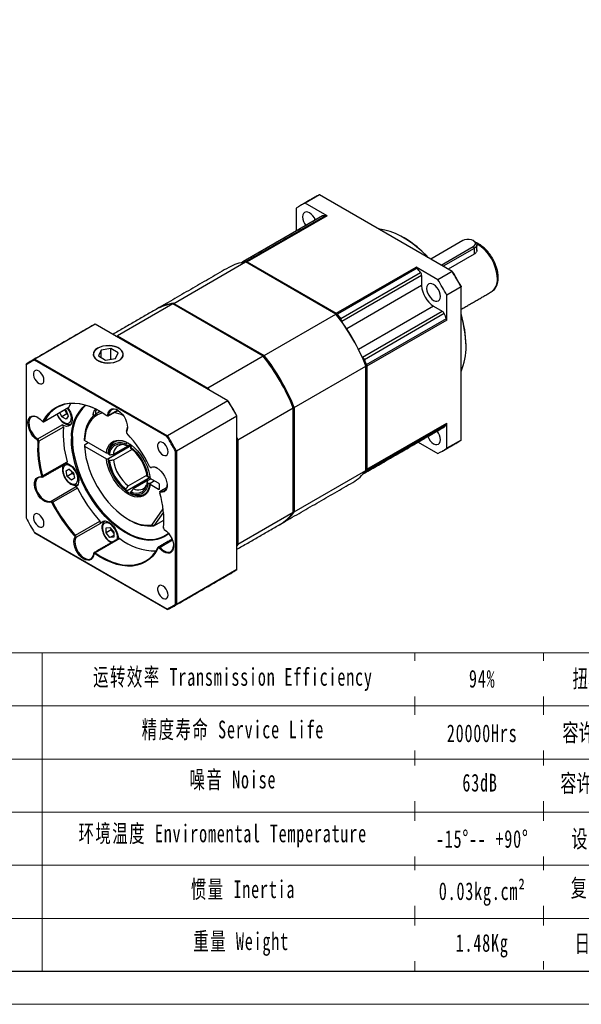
# Model space of a CAD drawing. Header units: millimetres. Extents: x -1 to 494, y 0 to 350.
# Tile 2 of 5: x 170 to 270, y 0 to 175. Entities that reach past the tile are written whole.
import ezdxf

# ---------------------------------------------------------------- set-up
doc = ezdxf.new("R2010")
doc.units = ezdxf.units.MM
doc.layers.add('1轮廓实线层', color=7, linetype='Continuous')
doc.layers.add('SLD-0', color=7, linetype='Continuous', lineweight=18)
doc.layers.add('图框_外框线', color=7, linetype='Continuous', lineweight=18)
doc.styles.add('标准', font='txt', dxfattribs={"width": 0.667})

msp = doc.modelspace()

# ---------------------------------------------------------------- linework, layer by layer
at = {"layer": '1轮廓实线层', "lineweight": 25}
for p, q in [((223.63, 144.12), (221.09, 142.66)), ((247.2, 130.52), (223.63, 144.12)), ((219.51, 141.75), (219.51, 137.71)), ((224.97, 140.42), (221.09, 142.66)), ((224.16, 140.38), (210, 132.2)), ((210.57, 132.3), (224.74, 140.48)), ((224.97, 140.42), (210.8, 132.24)), ((249.09, 136.01), (243.39, 132.71)), ((245.26, 131.63), (250.96, 134.93)), ((250.96, 134.93), (251.14, 134.62)), ((251.14, 134.62), (245.62, 131.43)), ((251.14, 133.59), (246.51, 130.91)), ((251.14, 134.62), (251.14, 133.59)), ((197.76, 124.85), (210.5, 132.21)), ((226.56, 122.94), (210.5, 132.21)), ((210.8, 132.24), (226.61, 123.11)), ((226.61, 123.11), (240.78, 131.29)), ((244.66, 129.05), (240.78, 131.29)), ((241.01, 131.08), (226.85, 122.9)), ((227.42, 122.14), (241.59, 130.32)), ((241.78, 129.78), (227.62, 121.6)), ((241.78, 129.78), (241.78, 128.01)), ((247.2, 130.52), (244.66, 129.05)), ((241.78, 128.01), (228.47, 120.32)), ((248.78, 127.78), (246.24, 126.32)), ((248.78, 100.56), (248.78, 127.78)), ((246.24, 121.84), (246.24, 126.32)), ((254.16, 126.89), (254.19, 126.91)), ((197.58, 124.75), (187.74, 119.07)), ((213.64, 115.48), (197.58, 124.75)), ((197.76, 124.85), (213.82, 115.58)), ((243.9, 124.34), (230.59, 116.66)), ((243.9, 124.34), (245.44, 123.46)), ((213.82, 115.58), (226.56, 122.94)), ((231.27, 115.28), (245.44, 123.46)), ((245.8, 123.02), (231.64, 114.84)), ((183.8, 121.13), (173.07, 114.93)), ((207.37, 107.52), (183.8, 121.13)), ((227.62, 121.6), (227.62, 121.57)), ((232.01, 113.96), (246.17, 122.14)), ((246.24, 121.84), (232.07, 113.66)), ((187.45, 119.03), (187.74, 119.07)), ((187.74, 119.07), (203.8, 109.79)), ((184.81, 116.54), (184.34, 115.52)), ((184.34, 115.52), (185.63, 114.78)), ((186.57, 116.81), (184.81, 116.54)), ((184.81, 115.25), (184.81, 116.54)), ((187.86, 116.07), (186.57, 116.81)), ((186.57, 114.93), (186.57, 116.81)), ((187.39, 115.05), (187.86, 116.07)), ((213.64, 115.48), (203.8, 109.79)), ((171.49, 113.88), (171.49, 86.74)), ((196.52, 101.19), (173.01, 114.76)), ((173.07, 114.93), (196.64, 101.33)), ((185.63, 114.78), (187.39, 115.05)), ((231.24, 115.29), (231.27, 115.28)), ((219.15, 106.34), (231.89, 113.7)), ((231.89, 95.15), (231.89, 113.7)), ((232.07, 113.66), (232.07, 95.4)), ((203.8, 109.79), (204.09, 109.42)), ((179.08, 106.39), (179.47, 107.06)), ((207.37, 107.52), (196.64, 101.33)), ((174.71, 103.87), (179.08, 106.39)), ((177.82, 104.69), (177.52, 105.47)), ((178.71, 105.21), (177.82, 104.69)), ((178.34, 105.94), (178.59, 105.79)), ((178.52, 105.7), (178.46, 105.87)), ((178.71, 105.21), (178.52, 105.7)), ((178.59, 105.79), (178.98, 104.8)), ((178.85, 105.13), (178.71, 105.21)), ((186.18, 104.97), (186, 104.98)), ((186.18, 104.97), (187.75, 105.87)), ((187.72, 105.77), (188.04, 105.68)), ((218.98, 106.24), (209.13, 100.56)), ((218.98, 87.69), (218.98, 106.24)), ((219.15, 106.34), (219.15, 87.8)), ((173.56, 100.75), (177.93, 103.27)), ((174.71, 103.87), (174.54, 103.9)), ((178.59, 104.25), (177.82, 104.69)), ((178.98, 104.8), (178.59, 104.25)), ((208.95, 104.79), (198.22, 98.59)), ((208.95, 77.57), (208.95, 104.79)), ((246.17, 103.34), (232.01, 95.17)), ((232.07, 95.4), (246.24, 103.58)), ((246.24, 99.1), (246.24, 103.58)), ((178.13, 102.87), (173.77, 100.35)), ((189.35, 102.16), (189.34, 102.02)), ((231.64, 94.72), (245.8, 102.9)), ((173.56, 100.75), (173.47, 100.6)), ((173.77, 100.35), (173.59, 100.36)), ((185.77, 98.24), (181.88, 100.48)), ((181.88, 99.71), (182.55, 100.1)), ((187.02, 98.03), (190.03, 99.77)), ((189.22, 99.82), (189.22, 99.6)), ((190.03, 99.77), (189.66, 99.55)), ((208.95, 100.99), (209.13, 100.56)), ((209.13, 100.56), (209.13, 82.01)), ((241.16, 100.2), (244.66, 98.18)), ((241.67, 100.49), (241.65, 100.48)), ((248.78, 100.56), (246.24, 99.1)), ((181.88, 99.45), (185.77, 97.21)), ((186.04, 97.21), (190.23, 99.63)), ((186.13, 98.29), (186.04, 98.24)), ((186.13, 97.26), (190.23, 99.63)), ((186.32, 97.92), (186.13, 98.03)), ((190.33, 98.91), (187.02, 97)), ((190.11, 99.08), (190.11, 99.3)), ((198.04, 71.41), (198.04, 98.55)), ((198.22, 98.59), (198.22, 71.37)), ((174.43, 94.19), (178.79, 96.71)), ((186.13, 97), (186.32, 96.89)), ((178.62, 95.08), (179.17, 95.4)), ((179.17, 95.4), (178.62, 95.08)), ((178.82, 94.11), (178.62, 95.08)), ((179.71, 94.62), (178.82, 94.11)), ((179.17, 95.4), (179.91, 94.74)), ((179.71, 94.62), (179.64, 94.98)), ((179.98, 94.38), (179.71, 94.62)), ((179.91, 94.74), (180.11, 93.76)), ((193.63, 95.74), (193.78, 95.68)), ((219.15, 87.8), (231.89, 95.15)), ((174.29, 93.94), (174.17, 94)), ((174.43, 94.19), (174.25, 94.15)), ((179.56, 93.45), (178.82, 94.11)), ((180.11, 93.76), (179.56, 93.45)), ((193.54, 93.89), (189.44, 91.52)), ((189.66, 92.43), (192.97, 94.34)), ((193.19, 93.44), (190.55, 91.91)), ((193.2, 93.95), (193.01, 94.06)), ((193.01, 93.03), (193.2, 92.92)), ((193.19, 93.44), (193.64, 93.69)), ((195.05, 92.88), (193.56, 93.74)), ((194.31, 93.3), (193.56, 92.87)), ((194.31, 93.3), (193.65, 92.92)), ((175.93, 89.72), (180.29, 92.24)), ((180.61, 92.02), (176.25, 89.5)), ((189.22, 91.87), (189.22, 91.65)), ((190.11, 91.14), (190.11, 91.35)), ((193.56, 92.71), (195.05, 91.85)), ((195.23, 91.95), (195.05, 91.85)), ((195.23, 91.95), (195.23, 92.57)), ((195.35, 91.29), (195.41, 91.46)), ((196.47, 92.07), (195.41, 91.46)), ((175.93, 89.72), (175.9, 89.55)), ((176.25, 89.5), (176.09, 89.43)), ((193.83, 85.46), (195.84, 88.32)), ((195.91, 87.72), (194.22, 85.31)), ((218.98, 87.69), (209.13, 82.01)), ((180.25, 83.64), (184.62, 86.16)), ((184.72, 85.75), (180.36, 83.23)), ((185.5, 86.16), (185.54, 86.18)), ((194.22, 85.31), (195.99, 86.33)), ((173.01, 84.1), (196.52, 70.53)), ((196.64, 70.46), (173.07, 84.07)), ((185.73, 84.96), (186.4, 85.02)), ((185.73, 84.07), (185.73, 84.96)), ((186.62, 84.59), (185.73, 84.07)), ((186.4, 83.24), (185.73, 84.07)), ((186.4, 85.02), (187.07, 84.19)), ((186.62, 84.59), (186.62, 84.75)), ((186.95, 84.17), (186.62, 84.59)), ((187.07, 84.03), (186.95, 84.17)), ((187.07, 84.19), (187.07, 83.3)), ((195.93, 85.02), (195.94, 85.04)), ((195.94, 84.93), (195.94, 85.04)), ((180.12, 83.52), (180.25, 83.64)), ((180.19, 83.27), (180.36, 83.23)), ((188.13, 83.05), (183.77, 80.53)), ((187.07, 83.63), (186.4, 83.24)), ((187.07, 83.3), (186.4, 83.24)), ((197.51, 82.76), (195.3, 81.48)), ((183.67, 80.38), (183.77, 80.53)), ((194.99, 81.39), (194.99, 81.53)), ((195.17, 81.36), (195.3, 81.48)), ((209.13, 82.01), (208.95, 81.78)), ((183.52, 80.32), (183.52, 80.43)), ((208.95, 77.57), (198.22, 71.37))]:
    msp.add_line(p, q, dxfattribs=at)
at = {"layer": '1轮廓实线层', "lineweight": 25, "flags": 128}
for points in [[(222.89, 139.66), (222.72, 140.02), (222.46, 140.39), (222.17, 140.7), (221.85, 140.93), (221.53, 141.07), (221.24, 141.1), (220.98, 141.02), (220.79, 140.84), (220.67, 140.57), (220.62, 140.22), (220.67, 139.83), (220.79, 139.42), (220.98, 139.02), (221.2, 138.69)], [(224.1, 140.36), (224.12, 140.37), (224.16, 140.38)], [(242.9, 133), (242.68, 133.22), (241.79, 134.1), (240.88, 134.9), (239.95, 135.63), (239, 136.26), (238.06, 136.81), (237.12, 137.26), (236.19, 137.61), (235.27, 137.87), (234.38, 138.02), (234.17, 138.04)], [(250.96, 134.93), (251.2, 135.12), (251.33, 135.35), (251.33, 135.59), (251.2, 135.81), (250.96, 136.01), (250.63, 136.15), (250.23, 136.22), (249.82, 136.22), (249.42, 136.15), (249.09, 136.01)], [(251.14, 135.9), (251.29, 135.8), (251.5, 135.58), (251.6, 135.32), (251.56, 135.07), (251.41, 134.82), (251.14, 134.62)], [(245.12, 126.08), (245.08, 126.47), (244.96, 126.88), (244.77, 127.29), (244.51, 127.66), (244.22, 127.97), (243.9, 128.2), (243.58, 128.34), (243.29, 128.37), (243.03, 128.29), (242.84, 128.11), (242.72, 127.84), (242.67, 127.49), (242.72, 127.1), (242.84, 126.69), (243.03, 126.29), (243.29, 125.92), (243.58, 125.6), (243.9, 125.37), (244.22, 125.24), (244.51, 125.21), (244.77, 125.29), (244.96, 125.47), (245.08, 125.74), (245.12, 126.08)], [(184.21, 116.89), (183.85, 116.64), (183.6, 116.35), (183.45, 116.04), (183.43, 115.71), (183.51, 115.39), (183.71, 115.09), (184.02, 114.82), (184.41, 114.59), (184.88, 114.42), (185.41, 114.3), (185.96, 114.25), (186.52, 114.27), (187.06, 114.35), (187.56, 114.5), (187.99, 114.7), (188.34, 114.95), (188.6, 115.24), (188.74, 115.55), (188.77, 115.87), (188.69, 116.19), (188.48, 116.5), (188.18, 116.77), (187.78, 117), (187.31, 117.17), (186.79, 117.29), (186.24, 117.34), (185.68, 117.32), (185.14, 117.24), (184.64, 117.09), (184.21, 116.89)], [(184.23, 116.87), (183.89, 116.62), (183.64, 116.34), (183.49, 116.03), (183.46, 115.71), (183.55, 115.4), (183.75, 115.1), (184.05, 114.84), (184.44, 114.61), (184.9, 114.44), (185.42, 114.32), (185.96, 114.27), (186.51, 114.29), (187.04, 114.37), (187.54, 114.52), (187.96, 114.72), (188.31, 114.96), (188.56, 115.25), (188.71, 115.56), (188.73, 115.87), (188.65, 116.19), (188.45, 116.49), (188.15, 116.75), (187.76, 116.98), (187.3, 117.15), (186.78, 117.27), (186.24, 117.32), (185.69, 117.3), (185.15, 117.22), (184.66, 117.07), (184.23, 116.87)], [(174.67, 111.2), (174.63, 111.54), (174.51, 111.9), (174.32, 112.25), (174.08, 112.55), (173.81, 112.78), (173.53, 112.92), (173.27, 112.95), (173.05, 112.87), (172.89, 112.7), (172.81, 112.44), (172.81, 112.12), (172.89, 111.76), (173.05, 111.4), (173.27, 111.08), (173.53, 110.81), (173.81, 110.62), (174.08, 110.54), (174.32, 110.56), (174.51, 110.69), (174.63, 110.91), (174.67, 111.2)], [(174.54, 103.9), (174.99, 104.67), (175.52, 105.34), (176.12, 105.91), (176.79, 106.37), (177.52, 106.73), (178.31, 106.98), (179.15, 107.11), (180.03, 107.13), (180.95, 107.04), (181.91, 106.83), (182.88, 106.51), (183.87, 106.09), (184.86, 105.55), (185.86, 104.92)], [(184.79, 105.6), (183.96, 106.03), (182.98, 106.45), (182.02, 106.77), (181.07, 106.98), (180.16, 107.07), (179.28, 107.05), (178.45, 106.92), (177.67, 106.67), (176.94, 106.32), (176.28, 105.86), (175.68, 105.29), (175.16, 104.62), (174.71, 103.87)], [(177.03, 105.18), (177.2, 104.82), (177.45, 104.41), (177.74, 104.06), (178.07, 103.79), (178.4, 103.6), (178.73, 103.52), (179.02, 103.55), (179.26, 103.68), (179.43, 103.91), (179.53, 104.22), (179.54, 104.6), (179.47, 105.02), (179.32, 105.45), (179.1, 105.87), (178.85, 106.23)], [(178.91, 106.27), (179.09, 106.01), (179.36, 105.54), (179.55, 105.05), (179.67, 104.57), (179.7, 104.11), (179.64, 103.71), (179.5, 103.38), (179.29, 103.14), (179, 103.01), (178.67, 102.99), (178.31, 103.08), (177.93, 103.27)], [(178.52, 105.7), (178.48, 105.82), (178.47, 105.86)], [(179.08, 106.39), (179.05, 106.35), (179.03, 106.34)], [(181.88, 100.74), (181.97, 101.62), (182.13, 102.44), (182.38, 103.19), (182.7, 103.86), (183.1, 104.45), (183.56, 104.95), (184.09, 105.35), (184.68, 105.65), (184.68, 105.65)], [(185.1, 105.41), (184.76, 105.3), (184.16, 105.03), (183.61, 104.64), (183.13, 104.16), (182.73, 103.59), (182.39, 102.92), (182.14, 102.18), (181.97, 101.36), (181.88, 100.48)], [(183.48, 104.87), (183.43, 105.1), (183.42, 105.21)], [(185.86, 104.92), (185.88, 104.9), (185.91, 104.89), (185.94, 104.89), (185.96, 104.89), (185.98, 104.91), (185.99, 104.92), (186, 104.95), (186, 104.98)], [(186, 104.98), (186.07, 105.38), (186.22, 105.71), (186.44, 105.94), (186.73, 106.08), (187.07, 106.1), (187.44, 106.02), (187.83, 105.82), (188.22, 105.53), (188.58, 105.16), (188.9, 104.73), (189.17, 104.25), (189.36, 103.74), (189.48, 103.25), (189.52, 102.78), (189.47, 102.37), (189.34, 102.02)], [(173.47, 100.6), (173.08, 100.9), (172.72, 101.28), (172.41, 101.72), (172.15, 102.21), (171.96, 102.71), (171.84, 103.2), (171.82, 103.66), (171.88, 104.07), (172.02, 104.41), (172.23, 104.66), (172.52, 104.8), (172.85, 104.84), (173.22, 104.76), (173.61, 104.58), (173.99, 104.3), (174.36, 103.93)], [(173.62, 104.57), (173.33, 104.7), (172.98, 104.77), (172.66, 104.74), (172.39, 104.6), (172.18, 104.37), (172.05, 104.05), (171.99, 103.66), (172.02, 103.22), (172.13, 102.75), (172.31, 102.27), (172.55, 101.82), (172.86, 101.4), (173.2, 101.04), (173.56, 100.75)], [(174.36, 103.93), (174.38, 103.91), (174.41, 103.89), (174.44, 103.87), (174.46, 103.87), (174.49, 103.87), (174.51, 103.87), (174.53, 103.88), (174.54, 103.9)], [(189.35, 102.16), (189.47, 102.49), (189.52, 102.87)], [(245.8, 102.9), (245.77, 102.86), (245.75, 102.85)], [(196.85, 83.96), (196.72, 83.84), (196.13, 83.42), (195.49, 83.1), (194.79, 82.88), (194.05, 82.76), (193.27, 82.74), (192.45, 82.83), (191.61, 83.02), (190.75, 83.31), (189.88, 83.7), (189, 84.19), (188.12, 84.76), (187.25, 85.42), (186.4, 86.17), (185.57, 86.99), (184.77, 87.87), (184.01, 88.82), (183.29, 89.82), (182.62, 90.87), (182, 91.95), (181.45, 93.06), (180.96, 94.19), (180.54, 95.32), (180.18, 96.46), (179.91, 97.58), (179.71, 98.68), (179.59, 99.76), (179.55, 100.8)], [(179.73, 100.8), (179.77, 99.75), (179.89, 98.67), (180.09, 97.56), (180.38, 96.43), (180.73, 95.29), (181.16, 94.15), (181.66, 93.02), (182.23, 91.9), (182.85, 90.82), (183.53, 89.78), (184.26, 88.78), (185.04, 87.83), (185.85, 86.95), (186.69, 86.14), (187.55, 85.41), (188.42, 84.77), (189.31, 84.21), (190.19, 83.75), (191.07, 83.38), (191.93, 83.12), (192.77, 82.96), (193.58, 82.9), (194.35, 82.96), (195.08, 83.11), (195.76, 83.37), (196.38, 83.73), (196.78, 84.04)], [(185.77, 98.24), (185.87, 98.82), (186.06, 99.34), (186.32, 99.77), (186.66, 100.12), (187.05, 100.36), (187.51, 100.5), (188, 100.53), (188.54, 100.46), (189.09, 100.28), (189.66, 100), (190.23, 99.63), (190.79, 99.16), (191.32, 98.62), (191.82, 98.01), (192.27, 97.35), (192.67, 96.64), (193, 95.92), (193.27, 95.18), (193.45, 94.45), (193.56, 93.74)], [(189.73, 99.96), (189.25, 100.2), (188.71, 100.37), (188.2, 100.44), (187.72, 100.41), (187.28, 100.27), (186.9, 100.04), (186.58, 99.71), (186.32, 99.3), (186.14, 98.8), (186.04, 98.24)], [(196.72, 98.47), (196.68, 98.82), (196.56, 99.18), (196.37, 99.52), (196.13, 99.82), (195.86, 100.05), (195.58, 100.19), (195.32, 100.22), (195.1, 100.14), (194.94, 99.97), (194.86, 99.71), (194.86, 99.39), (194.94, 99.03), (195.1, 98.67), (195.32, 98.35), (195.58, 98.08), (195.86, 97.9), (196.13, 97.81), (196.37, 97.83), (196.56, 97.96), (196.68, 98.18), (196.72, 98.47)], [(242.86, 101.18), (243.03, 100.82), (243.29, 100.45), (243.58, 100.14), (243.9, 99.91), (244.22, 99.78), (244.51, 99.75), (244.77, 99.82), (244.96, 100), (245.08, 100.28), (245.12, 100.62)], [(181.88, 99.45), (181.97, 98.47), (182.14, 97.46), (182.39, 96.43), (182.72, 95.38), (183.13, 94.34), (183.6, 93.31), (184.15, 92.3), (184.75, 91.33), (185.4, 90.4), (186.1, 89.52), (186.84, 88.71), (187.61, 87.98), (188.4, 87.32), (189.2, 86.75), (190.01, 86.28), (190.82, 85.91), (191.61, 85.63), (192.38, 85.47), (193.13, 85.41), (193.83, 85.46)], [(178.7, 96.45), (179.03, 96.33), (179.41, 96.11), (179.78, 95.78), (180.12, 95.39), (180.41, 94.93), (180.63, 94.45), (180.79, 93.96), (180.85, 93.49), (180.84, 93.06), (180.73, 92.7), (180.55, 92.42), (180.29, 92.24)], [(193.56, 92.71), (193.45, 92.13), (193.27, 91.61), (193, 91.18), (192.67, 90.83), (192.27, 90.59), (191.82, 90.45), (191.32, 90.42), (190.79, 90.49), (190.23, 90.67), (189.66, 90.95), (189.09, 91.32), (188.54, 91.79), (188, 92.33), (187.51, 92.94), (187.05, 93.6), (186.66, 94.31), (186.32, 95.03), (186.06, 95.77), (185.87, 96.5), (185.77, 97.21)], [(186.04, 97.21), (186.14, 96.53), (186.32, 95.82), (186.58, 95.11), (186.9, 94.41), (187.28, 93.74), (187.72, 93.1), (188.2, 92.51), (188.71, 91.99), (189.25, 91.54), (189.8, 91.18), (190.34, 90.91), (190.88, 90.74), (191.4, 90.67), (191.88, 90.7), (192.31, 90.83), (192.69, 91.07), (193.02, 91.39), (193.27, 91.81), (193.45, 92.3), (193.56, 92.87)], [(178.07, 95.57), (178.03, 95.21), (178.07, 94.81), (178.19, 94.37), (178.38, 93.95), (178.64, 93.55), (178.94, 93.21), (179.27, 92.94), (179.6, 92.77), (179.92, 92.7), (180.21, 92.74), (180.44, 92.88), (180.6, 93.13), (180.69, 93.45), (180.69, 93.84), (180.61, 94.26), (180.45, 94.69), (180.23, 95.1), (179.95, 95.48), (179.63, 95.78), (179.3, 96.01), (178.97, 96.13), (178.66, 96.14), (178.4, 96.05), (178.2, 95.85), (178.07, 95.57)], [(193.44, 95.87), (193.46, 95.83), (193.48, 95.8), (193.5, 95.78), (193.53, 95.76), (193.56, 95.74), (193.58, 95.73), (193.61, 95.73), (193.63, 95.74)], [(193.63, 95.74), (193.95, 95.81), (194.31, 95.78), (194.69, 95.63), (195.08, 95.38), (195.45, 95.05), (195.79, 94.64), (196.09, 94.17), (196.32, 93.68), (196.47, 93.18), (196.55, 92.7), (196.54, 92.25), (196.44, 91.87), (196.26, 91.58), (196.01, 91.38), (195.71, 91.28), (195.35, 91.29)], [(175.9, 89.55), (175.58, 89.48), (175.22, 89.52), (174.84, 89.66), (174.45, 89.91), (174.07, 90.24), (173.73, 90.66), (173.44, 91.12), (173.21, 91.61), (173.05, 92.11), (172.98, 92.6), (172.99, 93.04), (173.09, 93.42), (173.26, 93.72), (173.51, 93.92), (173.82, 94.01), (174.17, 94)], [(174.29, 93.94), (173.95, 93.95), (173.66, 93.86), (173.43, 93.67), (173.26, 93.39), (173.17, 93.03), (173.16, 92.61), (173.23, 92.15), (173.37, 91.67), (173.59, 91.2), (173.87, 90.76), (174.2, 90.37), (174.55, 90.05), (174.92, 89.82), (175.28, 89.68), (175.62, 89.65), (175.93, 89.72)], [(174.17, 94), (174.2, 94), (174.22, 94), (174.24, 94.02), (174.25, 94.03), (174.26, 94.06), (174.26, 94.09), (174.26, 94.12), (174.25, 94.15)], [(174.43, 94.19), (174.44, 94.14), (174.44, 94.08), (174.43, 94.03), (174.42, 93.99), (174.4, 93.96), (174.37, 93.94), (174.33, 93.93), (174.29, 93.94)], [(180.29, 92.24), (180.33, 92.25), (180.37, 92.24), (180.41, 92.23), (180.46, 92.2), (180.5, 92.17), (180.54, 92.13), (180.58, 92.08), (180.61, 92.02)], [(195.26, 91.3), (195.26, 91.31), (195.27, 91.36), (195.28, 91.4), (195.31, 91.43), (195.34, 91.45), (195.37, 91.46), (195.41, 91.46)], [(195.35, 91.29), (195.33, 91.3), (195.31, 91.29), (195.29, 91.28), (195.28, 91.26), (195.27, 91.23), (195.26, 91.21), (195.26, 91.17), (195.27, 91.14)], [(195.41, 91.46), (195.75, 91.45), (196.04, 91.54), (196.28, 91.73), (196.44, 92.01), (196.54, 92.37), (196.55, 92.58)], [(176.09, 89.43), (176.07, 89.46), (176.05, 89.49), (176.02, 89.51), (176, 89.53), (175.97, 89.55), (175.94, 89.56), (175.92, 89.56), (175.9, 89.55)], [(175.93, 89.72), (175.96, 89.73), (176, 89.72), (176.05, 89.71), (176.09, 89.68), (176.14, 89.65), (176.18, 89.61), (176.21, 89.56), (176.25, 89.5)], [(174.67, 85.74), (174.63, 86.08), (174.51, 86.44), (174.32, 86.79), (174.08, 87.09), (173.81, 87.32), (173.53, 87.45), (173.27, 87.49), (173.05, 87.41), (172.89, 87.24), (172.81, 86.97), (172.81, 86.65), (172.89, 86.3), (173.05, 85.94), (173.27, 85.61), (173.53, 85.35), (173.81, 85.16), (174.08, 85.08), (174.32, 85.1), (174.51, 85.22), (174.63, 85.45), (174.67, 85.74)], [(184.72, 85.75), (184.93, 86), (185.21, 86.15), (185.53, 86.18), (185.9, 86.11), (186.28, 85.93), (186.65, 85.64), (187.01, 85.28), (187.32, 84.85), (187.58, 84.37), (187.76, 83.88), (187.87, 83.4), (187.89, 83.04)], [(187.66, 82.91), (187.73, 83.2), (187.72, 83.59), (187.63, 84.02), (187.46, 84.45), (187.23, 84.86), (186.94, 85.23), (186.62, 85.53), (186.29, 85.73), (185.96, 85.84), (185.66, 85.84), (185.4, 85.74), (185.21, 85.53), (185.1, 85.24), (185.06, 84.87), (185.11, 84.46), (185.24, 84.03), (185.24, 84.03)], [(195.94, 85.04), (195.98, 85.75), (195.99, 86.18)], [(187.07, 84.05), (187.03, 84.08), (186.95, 84.17)], [(196.06, 84.69), (196.44, 84.39), (196.8, 84.01), (197.12, 83.57), (197.38, 83.09), (197.57, 82.59), (197.68, 82.09), (197.71, 81.63), (197.65, 81.22), (197.51, 80.88), (197.29, 80.64), (197.01, 80.49), (196.67, 80.46), (196.3, 80.53), (195.92, 80.71), (195.53, 80.99), (195.17, 81.36)], [(183.52, 80.32), (183.45, 79.91), (183.31, 79.59), (183.08, 79.35), (182.79, 79.21), (182.45, 79.19), (182.08, 79.28), (181.69, 79.47), (181.31, 79.76), (180.95, 80.13), (180.63, 80.57), (180.36, 81.05), (180.16, 81.55), (180.04, 82.04), (180.01, 82.51), (180.06, 82.93), (180.19, 83.27)], [(180.36, 83.23), (180.23, 82.9), (180.18, 82.51), (180.22, 82.07), (180.33, 81.59), (180.52, 81.12), (180.77, 80.66), (181.08, 80.25), (181.42, 79.9), (181.79, 79.62), (182.15, 79.44), (182.51, 79.36), (182.83, 79.38), (183.1, 79.51), (183.32, 79.73), (183.46, 80.04), (183.52, 80.43)], [(183.52, 80.43), (183.53, 80.47), (183.54, 80.51), (183.57, 80.54), (183.6, 80.56), (183.64, 80.57), (183.68, 80.57), (183.72, 80.55), (183.77, 80.53)], [(194.99, 81.39), (194.53, 80.62), (194.01, 79.95), (193.41, 79.38), (192.74, 78.92), (192, 78.56), (191.22, 78.31), (190.38, 78.18), (189.49, 78.16), (188.57, 78.25), (187.62, 78.46), (186.65, 78.78), (185.66, 79.21), (184.66, 79.74), (183.67, 80.38)], [(183.77, 80.53), (184.75, 79.9), (185.74, 79.37), (186.72, 78.94), (187.69, 78.62), (188.63, 78.42), (189.54, 78.33), (190.42, 78.35), (191.25, 78.48), (192.04, 78.72), (192.76, 79.08), (193.43, 79.54), (194.02, 80.11), (194.55, 80.77), (194.99, 81.53)], [(194.99, 81.53), (195.02, 81.56), (195.05, 81.58), (195.08, 81.59), (195.12, 81.59), (195.17, 81.58), (195.21, 81.56), (195.25, 81.52), (195.3, 81.48)], [(195.17, 81.36), (195.14, 81.38), (195.12, 81.4), (195.09, 81.42), (195.06, 81.43), (195.04, 81.43), (195.02, 81.42), (195, 81.41), (194.99, 81.39)], [(195.3, 81.48), (195.64, 81.13), (196.01, 80.87), (196.38, 80.69), (196.73, 80.62), (197.04, 80.66), (197.31, 80.79), (197.52, 81.03), (197.65, 81.35), (197.71, 81.74), (197.71, 81.76)], [(183.67, 80.38), (183.64, 80.39), (183.61, 80.4), (183.59, 80.4), (183.57, 80.4), (183.55, 80.39), (183.54, 80.37), (183.53, 80.35), (183.52, 80.32)], [(196.72, 73.01), (196.68, 73.35), (196.56, 73.71), (196.37, 74.06), (196.13, 74.36), (195.86, 74.59), (195.58, 74.72), (195.32, 74.76), (195.1, 74.68), (194.94, 74.51), (194.86, 74.25), (194.86, 73.92), (194.94, 73.57), (195.1, 73.21), (195.32, 72.89), (195.58, 72.62), (195.86, 72.43), (196.13, 72.35), (196.37, 72.37), (196.56, 72.5), (196.68, 72.72), (196.72, 73.01)]]:
    msp.add_lwpolyline(points, dxfattribs=at)
at = {"layer": '1轮廓实线层', "lineweight": 25}
for centre, radius, start, end in [((227.03, 136.41), 8.43, 113.7958, 119.9925), ((224.48, 134.95), 8.42, 113.7931, 126.2177), ((225.81, 132.17), 8.37, 97.3584, 101.3369), ((224.76, 140.1), 0.378, 57.3884, 94.3268), ((228.97, 120.14), 19, 42.3753, 59.2981), ((247.59, 128.91), 7.66, 2.3057, 58.6928), ((211.34, 124.51), 7.74, 96.2675, 119.7285), ((211.64, 124), 8.37, 97.3584, 101.3369), ((240.35, 130.58), 0.83, 37.0505, 58.8104), ((212.24, 108.67), 36.47, 36.418, 37.9094), ((240.83, 129.74), 0.955, 2.4872, 37.5085), ((210.24, 107.36), 43.61, 27.9263, 32.0737), ((210.56, 107.54), 43.29, 28.0207, 31.9793), ((246.38, 128.22), 4.6, 182.6055, 237.3945), ((207.71, 105.89), 43.61, 27.9263, 32.0737), ((252.76, 128.95), 2.49, 305.1318, 6.1804), ((198.43, 117.06), 7.74, 96.2675, 119.7285), ((198.59, 117.19), 7.71, 96.2245, 120.551), ((196.86, 99.63), 37.75, 21.8778, 38.1222), ((197.07, 99.75), 37.54, 21.9313, 38.0687), ((198.07, 100.48), 36.3, 35.9999, 38.1307), ((198.07, 100.49), 36.47, 36.418, 37.9094), ((244.92, 122.65), 0.955, 22.4907, 57.5143), ((212.38, 108.43), 36.47, 22.0908, 23.5821), ((230.61, 117.17), 19.06, 0.7261, 17.6015), ((230.2, 116.98), 19.47, 0.8046, 17.4206), ((187.2, 113.42), 8.43, 113.7958, 119.9925), ((245.41, 121.82), 0.83, 1.1918, 22.9494), ((238.95, 117.02), 10.72, 336.4441, 1.2827), ((183.94, 92.17), 37.75, 21.8778, 38.1222), ((184.12, 92.28), 37.75, 21.8778, 38.1222), ((176.46, 107.23), 8.42, 113.7931, 126.2177), ((176.41, 107.11), 8.38, 113.9808, 126.0299), ((184.15, 92.29), 37.54, 21.9313, 38.0687), ((184.15, 92.29), 37.54, 21.9313, 38.0687), ((198.2, 100.25), 36.31, 21.8695, 24.0002), ((198.21, 100.25), 36.47, 22.0908, 23.5821), ((186.7, 101.4), 7.17, 131.299, 184.7745), ((186.79, 101.4), 7.08, 131.0754, 184.859), ((170.42, 84.37), 43.61, 27.9263, 32.0737), ((170.63, 84.49), 43.4, 27.9891, 32.0109), ((180.01, 106.28), 1.6, 201.2305, 221.5357), ((184.65, 105.51), 0.827, 142.066, 201.5345), ((186.05, 104.96), 0.136, 230.4354, 3.3879), ((187.2, 105.03), 1.01, 53.0181, 183.4137), ((185.77, 98.3), 7.28, 65.8459, 78.9778), ((174.59, 103.94), 0.137, 230.9871, 327.9465), ((177.66, 102.88), 0.479, 359.1444, 55.5571), ((239.52, 108.42), 8.37, 318.6728, 322.6507), ((245.86, 103.56), 0.379, 325.6821, 2.6138), ((195.77, 101.64), 17.68, 176.0153, 196.1959), ((189.53, 102.07), 0.212, 152.8492, 181.1968), ((189.56, 101.95), 0.24, 162.56, 226.7538), ((169.53, 83.86), 26.76, 26.6636, 42.0302), ((242.48, 100.5), 2.65, 2.6183, 38.7049), ((173.3, 100.37), 0.287, 359.1444, 55.5571), ((191.37, 99.12), 17.82, 176.0153, 196.1959), ((173.29, 100.36), 0.479, 359.1444, 55.5571), ((191.4, 99.12), 17.68, 176.0153, 196.1959), ((188.54, 98.23), 2.42, 124.7577, 178.5652), ((188.19, 98.03), 2.06, 60.1172, 179.8936), ((188.26, 97.9), 1.95, 60.6609, 179.3498), ((188.75, 98.03), 1.73, 90.4141, 180.0614), ((159.72, 78.19), 43.4, 27.9891, 32.0109), ((159.68, 78.17), 43.61, 27.9263, 32.0737), ((243.8, 107.36), 8.43, 300.0015, 306.2155), ((185.24, 92.92), 8.02, 7.3391, 52.6609), ((185.46, 93.05), 7.61, 7.5984, 52.4016), ((241.26, 105.89), 8.42, 293.7931, 306.2177), ((178.6, 96.62), 0.208, 311.5617, 24.7203), ((194.08, 98.03), 8.02, 187.3391, 232.6609), ((193.86, 97.9), 7.61, 187.5984, 232.4016), ((194, 97.98), 7.05, 188.0025, 231.9975), ((181.16, 95.46), 1.59, 197.8416, 222.1518), ((193.72, 95.84), 0.169, 235.8353, 288.1525), ((194.17, 94.46), 1.28, 58.1791, 107.7748), ((225.67, 99.71), 7.72, 300.232, 323.777), ((225.35, 100.25), 8.37, 318.6728, 322.6507), ((191.06, 93.05), 1.95, 240.6609, 359.3498), ((191.14, 92.92), 2.06, 240.1172, 359.8936), ((194.84, 92.55), 0.387, 2.6055, 57.3945), ((204.33, 103.93), 26.54, 206.6636, 222.0302), ((191.49, 93.19), 2.47, 242.0502, 294.6292), ((191.41, 93.46), 1.77, 241.1933, 328.336), ((195.12, 91.93), 0.11, 230.7967, 9.214), ((178.16, 86.17), 17.82, 356.0153, 16.1959), ((200, 101.43), 26.76, 206.6636, 222.0302), ((199.97, 101.41), 26.54, 206.6636, 222.0302), ((212.75, 92.25), 7.72, 300.232, 323.777), ((212.96, 92.33), 7.68, 299.3946, 323.8349), ((209.81, 107.1), 43.4, 207.9891, 212.0109), ((184.34, 85.87), 0.4, 342.56, 46.7538), ((193.54, 92.09), 6.81, 237.4855, 275.713), ((187.57, 84.75), 2.44, 197.1026, 252.0881), ((188.2, 85.17), 1.6, 198.4437, 218.7856), ((196.22, 84.93), 0.287, 179.1444, 235.5571), ((179.96, 83.34), 0.24, 342.56, 46.7538), ((179.98, 83.35), 0.4, 342.56, 46.7538), ((188.02, 82.92), 0.17, 48.4649, 112.9242), ((194.68, 91.71), 10.86, 232.9342, 269.5988), ((203.97, 84.37), 8.43, 300.0015, 306.2155), ((193.11, 78.19), 8.38, 293.9808, 306.0299), ((193.24, 78.17), 8.42, 293.7931, 306.2177)]:
    msp.add_arc(centre, radius, start, end, dxfattribs=at)
for centre, major_axis, ratio, start_param, end_param in [((210.36, 131.47), (0.445, 0.772), 0.577335, 0.000041, 0.272676), ((226.17, 122.34), (0.445, 0.772), 0.577335, 6.010591, 6.283226), ((226.73, 121.6), (0.891, 0), 0.577382, 0, 0.485528), ((230.82, 114.51), (0.445, 0.772), 0.577335, 5.797698, 6.283226), ((231.18, 113.66), (0.891, 0), 0.577382, 0, 0.272635), ((231.18, 95.4), (0.891, 0), 0.577382, 6.01055, 6.283185)]:
    msp.add_ellipse(centre, major_axis=major_axis, ratio=ratio, start_param=start_param, end_param=end_param, dxfattribs=at)
for points in [[(222.81, 143.71), (220.28, 142.25)], [(224.1, 140.36), (209.92, 132.17)], [(238.67, 136.47), (238.53, 136.55)], [(251.14, 135.9), (250.96, 136.01)], [(251.6, 134.27), (251.6, 135.26)], [(207.51, 131.24), (194.77, 123.88)], [(210.67, 132.28), (210.57, 132.3)], [(210.67, 132.28), (210.61, 132.14)], [(247.28, 130.47), (247.2, 130.52)], [(248.78, 127.88), (248.78, 127.78)], [(248.78, 123.78), (254.19, 126.91)], [(197.69, 124.68), (197.76, 124.85)], [(194.59, 123.78), (186.9, 119.34)], [(226.56, 122.94), (226.63, 122.9)], [(226.63, 122.9), (226.72, 123.01)], [(226.85, 122.9), (226.72, 123.01)], [(182.99, 120.72), (172.25, 114.52)], [(227.44, 121.82), (227.51, 121.84)], [(187.67, 118.9), (187.74, 119.07)], [(249.67, 117.26), (249.67, 117.41)], [(184.23, 116.87), (184.21, 116.85)], [(187.99, 116.85), (187.97, 116.87)], [(213.71, 115.44), (213.64, 115.48)], [(213.71, 115.44), (213.82, 115.58)], [(171.49, 114.02), (171.49, 113.88)], [(173.07, 114.93), (173.01, 114.76)], [(231.37, 115.02), (231.43, 115.07)], [(231.89, 113.77), (232.04, 113.8)], [(231.89, 113.7), (231.89, 113.77)], [(232.04, 113.8), (232.01, 113.96)], [(203.68, 109.65), (203.8, 109.79)], [(207.43, 107.49), (207.37, 107.52)], [(174.66, 103.82), (179.03, 106.34)], [(183.42, 105.18), (183.42, 104.81)], [(184.36, 105.51), (184.22, 105.42)], [(186.12, 104.84), (187.83, 105.83)], [(218.98, 106.31), (219.15, 106.34)], [(218.98, 106.31), (218.98, 106.24)], [(174.42, 103.88), (174.51, 103.83)], [(179.53, 103.46), (179.56, 103.47)], [(185.87, 104.91), (185.96, 104.86)], [(208.95, 104.79), (208.95, 104.85)], [(189.32, 102.06), (189.32, 101.96)], [(231.57, 94.67), (245.75, 102.85)], [(181.88, 100.48), (181.88, 100.74)], [(196.64, 101.33), (196.52, 101.19)], [(208.95, 100.53), (209.13, 100.56)], [(231.57, 94.66), (241.65, 100.48)], [(245.47, 98.6), (248.01, 100.06)], [(181.88, 99.71), (181.88, 99.45)], [(186.04, 98.24), (185.77, 98.24)], [(198.04, 98.55), (198.22, 98.59)], [(174.38, 93.95), (178.74, 96.47)], [(185.77, 97.21), (186.04, 97.21)], [(193.54, 95.75), (193.63, 95.7)], [(231.89, 95.28), (232.04, 95.26)], [(232.01, 95.17), (232.04, 95.26)], [(193.56, 92.87), (193.56, 92.71)], [(216.81, 85.69), (229.55, 93.04)], [(180.69, 92.64), (180.71, 92.66)], [(195.26, 91.3), (195.26, 91.2)], [(196.48, 92.11), (195.33, 91.45)], [(218.98, 87.82), (219.15, 87.8)], [(185.54, 86.18), (185.52, 86.17)], [(189.66, 86.47), (189.88, 86.35)], [(173.01, 84.1), (173.07, 84.07)], [(194.22, 85.31), (193.83, 85.46)], [(195.93, 85.02), (195.93, 84.92)], [(208.95, 81.15), (216.64, 85.59)], [(187.95, 83.08), (183.59, 80.56)], [(197.43, 82.96), (195.04, 81.58)], [(208.95, 82.04), (209.13, 82.01)], [(197.45, 70.87), (208.19, 77.07)], [(196.52, 70.53), (196.64, 70.46)], [(198.04, 71.41), (198.22, 71.37)]]:
    msp.add_open_spline(points, degree=1, dxfattribs=at)
for points, knots in [([(254.14, 126.89), (254.22, 126.94), (254.43, 127.05), (254.72, 127.32), (254.99, 127.7), (255.2, 128.15), (255.33, 128.66), (255.38, 129.1), (255.39, 129.47), (255.37, 129.85), (255.31, 130.39), (255.16, 131.04), (254.93, 131.7), (254.65, 132.35), (254.3, 132.98), (253.91, 133.57), (253.47, 134.13), (252.99, 134.62), (252.49, 135.05), (251.97, 135.4), (251.6, 135.6), (251.41, 135.67), (251.4, 135.67)], [0, 0, 0, 0, 0.031342, 0.084773, 0.138335, 0.192996, 0.249164, 0.306612, 0.32463, 0.355768, 0.414157, 0.472431, 0.530565, 0.588582, 0.646539, 0.704505, 0.762538, 0.820709, 0.879093, 0.937754, 0.996703, 1, 1, 1, 1]), ([(251.6, 134.34), (251.6, 134.29), (251.59, 134.18), (251.54, 134.02), (251.44, 133.84), (251.31, 133.7), (251.19, 133.62), (251.14, 133.59)], [0, 0, 0, 0, 0.153147, 0.371742, 0.586347, 0.807685, 1, 1, 1, 1]), ([(210, 132.2), (209.96, 132.19), (209.9, 132.17), (209.83, 132.1), (209.8, 132.07)], [0, 0, 0, 0, 0.523005, 1, 1, 1, 1]), ([(227.51, 121.84), (227.51, 121.9), (227.5, 122.01), (227.45, 122.1), (227.42, 122.14)], [0, 0, 0, 0, 0.525659, 1, 1, 1, 1]), ([(231.64, 114.84), (231.61, 114.89), (231.56, 114.98), (231.47, 115.04), (231.43, 115.07)], [0, 0, 0, 0, 0.523005, 1, 1, 1, 1]), ([(176.98, 105.15), (176.98, 105.15), (177.03, 105), (177.18, 104.71), (177.43, 104.31), (177.74, 103.96), (178.07, 103.67), (178.43, 103.46), (178.79, 103.34), (179.12, 103.32), (179.38, 103.37), (179.5, 103.45), (179.55, 103.48)], [0, 0, 0, 0, 0.003269, 0.123568, 0.243797, 0.364396, 0.485831, 0.608646, 0.732911, 0.841266, 0.945166, 1, 1, 1, 1]), ([(183.81, 106.08), (183.73, 105.99), (183.58, 105.81), (183.45, 105.51), (183.44, 105.31), (183.43, 105.21)], [0, 0, 0, 0, 0.3567321, 0.7071926, 1, 1, 1, 1]), ([(184.36, 105.51), (184.36, 105.51), (184.44, 105.56), (184.54, 105.6), (184.63, 105.65)], [0, 0, 0, 0, 0.087756, 1, 1, 1, 1]), ([(189.38, 100.1), (189.35, 100.05), (189.3, 99.95), (189.24, 99.86), (189.22, 99.82)], [0, 0, 0, 0, 0.515203, 1, 1, 1, 1]), ([(186.13, 98.03), (186.13, 98.06), (186.13, 98.15), (186.13, 98.23), (186.13, 98.29)], [0, 0, 0, 0, 0.350134, 1, 1, 1, 1]), ([(186.32, 97.92), (186.43, 97.94), (186.67, 97.97), (186.9, 98.01), (187.02, 98.03)], [0, 0, 0, 0, 0.494647, 1, 1, 1, 1]), ([(189.66, 99.55), (189.59, 99.56), (189.44, 99.58), (189.29, 99.59), (189.22, 99.6)], [0, 0, 0, 0, 0.505353, 1, 1, 1, 1]), ([(190.11, 99.3), (190.13, 99.35), (190.18, 99.43), (190.23, 99.52), (190.26, 99.56)], [0, 0, 0, 0, 0.518003, 1, 1, 1, 1]), ([(186.13, 97.26), (186.13, 97.2), (186.13, 97.12), (186.13, 97.03), (186.13, 97)], [0, 0, 0, 0, 0.649866, 1, 1, 1, 1]), ([(187.02, 97), (186.9, 96.98), (186.67, 96.95), (186.43, 96.91), (186.32, 96.89)], [0, 0, 0, 0, 0.5053534, 1, 1, 1, 1]), ([(177.99, 95.78), (177.98, 95.71), (177.94, 95.52), (177.93, 95.18), (177.99, 94.75), (178.13, 94.31), (178.34, 93.88), (178.6, 93.49), (178.9, 93.13), (179.24, 92.85), (179.6, 92.63), (179.95, 92.52), (180.29, 92.51), (180.54, 92.55), (180.66, 92.64), (180.7, 92.66)], [0, 0, 0, 0, 0.0467, 0.130687, 0.215733, 0.300828, 0.385655, 0.47044, 0.555493, 0.641144, 0.727776, 0.815421, 0.891729, 0.964945, 1, 1, 1, 1]), ([(178.16, 96.13), (178.13, 96.09), (178.05, 95.98), (178.01, 95.85), (177.99, 95.78)], [0, 0, 0, 0, 0.430012, 1, 1, 1, 1]), ([(231.46, 94.63), (231.5, 94.64), (231.57, 94.66), (231.61, 94.7), (231.64, 94.72)], [0, 0, 0, 0, 0.438291, 1, 1, 1, 1]), ([(193.01, 93.03), (193.04, 93.1), (193.1, 93.23), (193.16, 93.37), (193.19, 93.44)], [0, 0, 0, 0, 0.494647, 1, 1, 1, 1]), ([(193.53, 93.95), (193.47, 93.95), (193.36, 93.95), (193.25, 93.95), (193.2, 93.95)], [0, 0, 0, 0, 0.531993, 1, 1, 1, 1]), ([(193.2, 92.92), (193.25, 92.92), (193.4, 92.92), (193.55, 92.92), (193.65, 92.92)], [0, 0, 0, 0, 0.350134, 1, 1, 1, 1]), ([(189.22, 91.87), (189.29, 91.96), (189.44, 92.15), (189.59, 92.33), (189.66, 92.43)], [0, 0, 0, 0, 0.494647, 1, 1, 1, 1]), ([(189.22, 91.65), (189.24, 91.63), (189.32, 91.59), (189.39, 91.55), (189.44, 91.52)], [0, 0, 0, 0, 0.350134, 1, 1, 1, 1]), ([(190.55, 91.91), (190.48, 91.82), (190.33, 91.63), (190.18, 91.45), (190.11, 91.35)], [0, 0, 0, 0, 0.505353, 1, 1, 1, 1]), ([(190.33, 91), (190.28, 91.03), (190.21, 91.08), (190.13, 91.12), (190.11, 91.14)], [0, 0, 0, 0, 0.649866, 1, 1, 1, 1]), ([(185.5, 86.15), (185.47, 86.13), (185.35, 86.07), (185.19, 85.88), (185.04, 85.59), (184.97, 85.24), (184.96, 84.84), (185.04, 84.44), (185.15, 84.09), (185.29, 83.75), (185.49, 83.4), (185.77, 83.02), (186.09, 82.7), (186.4, 82.46), (186.6, 82.38), (186.69, 82.34)], [0, 0, 0, 0, 0.0271967, 0.1079151, 0.1888215, 0.273337, 0.3617944, 0.4521186, 0.5289061, 0.5766946, 0.6665233, 0.7565837, 0.847068, 0.9383953, 1, 1, 1, 1])]:
    msp.add_open_spline(points, degree=3, knots=knots, dxfattribs=at)
at = {"layer": 'SLD-0'}
for p, q in [((174.37, 62.74), (174.37, 6.2)), ((240.57, 62.74), (240.57, 6.19))]:
    msp.add_line(p, q, dxfattribs=at)
at = {"layer": '图框_外框线'}
for p, q in [((43.24, 62.74), (488.44, 62.74)), ((263.45, 62.74), (263.45, 6.51)), ((85.91, 53.31), (336.12, 53.31)), ((43.24, 43.87), (488.44, 43.87)), ((85.91, 34.44), (488.44, 34.44)), ((85.91, 25), (488.44, 25)), ((85.91, 15.57), (488.44, 15.57))]:
    msp.add_line(p, q, dxfattribs=at)
at = {"layer": '图框_外框线', "color": 3}
msp.add_lwpolyline([(-0.47, 0.3), (494.33, 0.3), (494.33, 350.2), (-0.47, 350.2)], close=True, dxfattribs=at)
at = {"layer": '图框_外框线', "color": 3, "lineweight": 25}
msp.add_lwpolyline([(28.99, 6.19), (488.44, 6.19), (488.44, 344.31), (28.99, 344.31)], close=True, dxfattribs=at)

# ---------------------------------------------------------------- texts
at = {"layer": 'SLD-0', "color": 1, "attachment_point": 2, "line_spacing_factor": 1.15057, "style": '标准'}
for s, insert, char_height, width in [('\\T1.1;运转效率 Transmission Efficiency', (208.25, 60.05), 3.1451, 53.4457), ('{\\T1.1;94%}', (252.54, 59.73), 3.1451, 40.2212), ('\\T1.1;精度寿命 Service Life', (208.25, 50.71), 3.1451, 41.9511), ('\\T1.1;20000Hrs', (252.54, 50.04), 3.1451, 40.2212), ('\\T1.1;噪音 Noise', (208.25, 41.81), 3.1451, 27.7518), ('{\\T1.1;120-180N·m}', (160.57, 41.14), 3.1451, 31.279), ('\\T1.1;63dB', (252.16, 41.26), 3.145, 20.7537), ('{\\T1.1;环境温度 Enviromental Temperature}', (206.44, 32.24), 3.1451, 93.2923), ('\\T1.1;-15%%D-- +90%%D', (252.54, 31.26), 3.1451, 26.9792), ('\\T1.1;惯量 Inertia', (210.05, 22.33), 3.1451, 28.4132), ('{\\T1.1;0.03kg.cm²}', (252.54, 21.98), 3.1451, 21.2714), ('\\T1.1;重量 Weight', (209.71, 13.09), 3.1451, 24.4554), ('\\T1.1;1.48Kg', (252.54, 12.79), 3.1451, 21.0431)]:
    msp.add_mtext(s, dxfattribs=dict(at, insert=insert, char_height=char_height, width=width))

# ---------------------------------------------------------------- next in the draw order: texts
at = {"layer": 'SLD-0', "color": 1, "char_height": 3.1451, "width": 93.2923, "attachment_point": 2, "style": '标准', "bg_fill": 2}
for s, insert in [('{\\f宋体|b0|i0|c134|p2;\\W0.65;扭转刚性 \\fArial|b0|i0|c0|p34;Torsional Rigidity}', (285.8, 59.75)), ('{\\f宋体|b0|i0|c134|p2;容许径向力Max Radial Force}', (285.36, 50.14)), ('{\\f宋体|b0|i0|c134|p2;容许轴向力Max Axial Force}', (284.28, 41.15)), ('{\\fSimSun|b0|i0|c134|p2;\\T1.1;设计 \\fArial|b0|i0|c0|p34;Design\\fSimSun|b0|i0|c134|p2;：}', (278.91, 31.29)), ('{\\fSimSun|b0|i0|c134|p2;\\T1.1;复核 \\fArial|b0|i0|c0|p34;Recheck\\fSimSun|b0|i0|c134|p2;：}', (280.05, 22.55)), ('{\\T1.1;日期 Date：}', (277.39, 12.69))]:
    msp.add_mtext(s, dxfattribs=dict(at, insert=insert))

doc.saveas('drawing.dxf')
